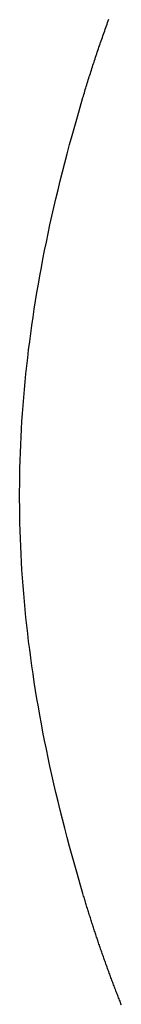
# Model space of a CAD drawing. Extents: x 987 to 2641, y 1244 to 2490.
# Tile 87 of 138: x 2477 to 2491, y 1832 to 1968. Entities that reach past the tile are written whole.
import ezdxf

# ---------------------------------------------------------------- set-up
doc = ezdxf.new("R2010")
doc.units = 0
doc.layers.add('KF_GRAVIS_8_REAR', color=7, linetype='CONTINUOUS')

# ---------------------------------------------------------------- blocks, each defined once
blk = doc.blocks.new('KF_GRAVIS_8_REAR')
at = {"layer": 'KF_GRAVIS_8_REAR'}
for points in [[(-28.362, -188.731, 0), (-28.2959, -188.511, 0), (-28.2295, -188.29, 0), (-28.1627, -188.069, 0), (-28.0955, -187.848, 0), (-28.0279, -187.626, 0), (-27.96, -187.404, 0), (-27.8917, -187.183, 0), (-27.8231, -186.96, 0), (-27.754, -186.738, 0), (-27.6847, -186.516, 0), (-27.6149, -186.293, 0), (-27.5448, -186.07, 0), (-27.4743, -185.847, 0), (-27.4034, -185.623, 0), (-27.3322, -185.4, 0), (-27.2606, -185.176, 0), (-27.1886, -184.953, 0), (-27.1163, -184.729, 0), (-27.0436, -184.504, 0), (-26.9705, -184.28, 0), (-26.8971, -184.056, 0), (-26.8233, -183.831, 0), (-26.7491, -183.606, 0), (-26.6746, -183.381, 0), (-26.5997, -183.156, 0), (-26.5244, -182.931, 0), (-26.4488, -182.706, 0), (-26.3728, -182.48, 0), (-26.2965, -182.255, 0), (-26.2197, -182.029, 0), (-26.1426, -181.803, 0), (-26.0652, -181.577, 0), (-25.9874, -181.351, 0), (-25.9092, -181.125, 0), (-25.8307, -180.899, 0), (-25.7518, -180.673, 0), (-25.6725, -180.446, 0), (-25.5928, -180.22, 0), (-25.5129, -179.993, 0), (-25.4325, -179.767, 0), (-25.3518, -179.54, 0), (-25.2707, -179.313, 0), (-25.1892, -179.086, 0), (-25.1074, -178.859, 0), (-25.0253, -178.633, 0), (-24.9427, -178.406, 0), (-24.8598, -178.179, 0), (-24.7766, -177.952, 0)], [(-28.362, -298.269, 0), (-28.7519, -296.952, 0), (-29.1311, -295.647, 0), (-29.5, -294.353, 0), (-29.8586, -293.07, 0), (-30.2071, -291.797, 0), (-30.5456, -290.534, 0), (-30.8744, -289.28, 0), (-31.1934, -288.036, 0), (-31.503, -286.801, 0), (-31.8031, -285.575, 0), (-32.0939, -284.358, 0), (-32.3756, -283.148, 0), (-32.6482, -281.946, 0), (-32.9119, -280.752, 0), (-33.1668, -279.566, 0), (-33.4129, -278.386, 0), (-33.6504, -277.213, 0), (-33.8794, -276.047, 0), (-34.0999, -274.887, 0), (-34.3121, -273.733, 0), (-34.516, -272.585, 0), (-34.7117, -271.443, 0), (-34.8993, -270.305, 0), (-35.0788, -269.173, 0), (-35.2504, -268.046, 0), (-35.414, -266.923, 0), (-35.5698, -265.805, 0), (-35.7178, -264.691, 0), (-35.8581, -263.581, 0), (-35.9907, -262.475, 0), (-36.1156, -261.372, 0), (-36.233, -260.272, 0), (-36.3428, -259.176, 0), (-36.4451, -258.082, 0), (-36.54, -256.991, 0), (-36.6274, -255.903, 0), (-36.7074, -254.817, 0), (-36.7801, -253.733, 0), (-36.8454, -252.651, 0), (-36.9034, -251.57, 0), (-36.9541, -250.491, 0), (-36.9975, -249.414, 0), (-37.0337, -248.337, 0), (-37.0626, -247.261, 0), (-37.0843, -246.186, 0), (-37.0987, -245.111, 0), (-37.106, -244.037, 0), (-37.106, -242.963, 0), (-37.0987, -241.889, 0), (-37.0843, -240.814, 0), (-37.0626, -239.739, 0), (-37.0337, -238.663, 0), (-36.9975, -237.586, 0), (-36.9541, -236.509, 0), (-36.9034, -235.43, 0), (-36.8454, -234.349, 0), (-36.7801, -233.267, 0), (-36.7074, -232.183, 0), (-36.6274, -231.097, 0), (-36.54, -230.009, 0), (-36.4451, -228.918, 0), (-36.3428, -227.824, 0), (-36.233, -226.728, 0), (-36.1156, -225.628, 0), (-35.9907, -224.525, 0), (-35.8581, -223.419, 0), (-35.7178, -222.309, 0), (-35.5698, -221.195, 0), (-35.414, -220.077, 0), (-35.2504, -218.954, 0), (-35.0788, -217.827, 0), (-34.8993, -216.695, 0), (-34.7117, -215.557, 0), (-34.516, -214.415, 0), (-34.3121, -213.267, 0), (-34.0999, -212.113, 0), (-33.8794, -210.953, 0), (-33.6504, -209.787, 0), (-33.4129, -208.614, 0), (-33.1668, -207.434, 0), (-32.9119, -206.248, 0), (-32.6482, -205.054, 0), (-32.3756, -203.852, 0), (-32.0939, -202.642, 0), (-31.8031, -201.425, 0), (-31.503, -200.199, 0), (-31.1934, -198.964, 0), (-30.8744, -197.72, 0), (-30.5456, -196.466, 0), (-30.2071, -195.203, 0), (-29.8586, -193.93, 0), (-29.5, -192.647, 0), (-29.1311, -191.353, 0), (-28.7519, -190.048, 0), (-28.362, -188.731, 0)], [(-23.0393, -313.581, 0), (-23.1046, -313.417, 0), (-23.1697, -313.254, 0), (-23.2346, -313.09, 0), (-23.2992, -312.927, 0), (-23.3636, -312.764, 0), (-23.4278, -312.601, 0), (-23.4917, -312.438, 0), (-23.5554, -312.275, 0), (-23.6188, -312.112, 0), (-23.6821, -311.949, 0), (-23.7451, -311.787, 0), (-23.8078, -311.625, 0), (-23.8704, -311.462, 0), (-23.9326, -311.3, 0), (-23.9947, -311.138, 0), (-24.0565, -310.976, 0), (-24.1181, -310.814, 0), (-24.1795, -310.653, 0), (-24.2406, -310.491, 0), (-24.3015, -310.33, 0), (-24.3622, -310.168, 0), (-24.4226, -310.007, 0), (-24.4828, -309.846, 0), (-24.5427, -309.685, 0), (-24.6024, -309.525, 0), (-24.6619, -309.364, 0), (-24.7212, -309.204, 0), (-24.7802, -309.043, 0), (-24.839, -308.883, 0), (-24.8975, -308.723, 0), (-24.9558, -308.564, 0), (-25.0139, -308.404, 0), (-25.0717, -308.245, 0), (-25.1293, -308.085, 0), (-25.1867, -307.926, 0), (-25.2438, -307.767, 0), (-25.3007, -307.608, 0), (-25.3574, -307.45, 0), (-25.4138, -307.291, 0), (-25.4701, -307.133, 0), (-25.5263, -306.974, 0), (-25.5824, -306.815, 0), (-25.6384, -306.656, 0), (-25.6944, -306.496, 0), (-25.7502, -306.337, 0), (-25.806, -306.177, 0), (-25.8616, -306.017, 0), (-25.9172, -305.857, 0), (-25.9726, -305.696, 0), (-26.028, -305.535, 0), (-26.0833, -305.375, 0), (-26.1385, -305.213, 0), (-26.1936, -305.052, 0), (-26.2486, -304.891, 0), (-26.3035, -304.729, 0), (-26.3583, -304.567, 0), (-26.413, -304.405, 0), (-26.4676, -304.242, 0), (-26.5221, -304.08, 0), (-26.5765, -303.917, 0), (-26.6308, -303.754, 0), (-26.685, -303.591, 0), (-26.739, -303.427, 0), (-26.793, -303.264, 0), (-26.8469, -303.1, 0), (-26.9007, -302.936, 0), (-26.9544, -302.772, 0), (-27.008, -302.608, 0), (-27.0614, -302.443, 0), (-27.1148, -302.278, 0), (-27.168, -302.113, 0), (-27.2212, -301.948, 0), (-27.2742, -301.783, 0), (-27.3272, -301.617, 0), (-27.38, -301.452, 0), (-27.4327, -301.286, 0), (-27.4853, -301.12, 0), (-27.5378, -300.953, 0), (-27.5902, -300.787, 0), (-27.6424, -300.62, 0), (-27.6946, -300.453, 0), (-27.7466, -300.286, 0), (-27.7985, -300.119, 0), (-27.8503, -299.952, 0), (-27.902, -299.784, 0), (-27.9536, -299.617, 0), (-28.0051, -299.449, 0), (-28.0564, -299.281, 0), (-28.1076, -299.113, 0), (-28.1587, -298.944, 0), (-28.2097, -298.776, 0), (-28.2606, -298.607, 0), (-28.3114, -298.438, 0), (-28.362, -298.269, 0)]]:
    blk.add_polyline3d(points, dxfattribs=at)

msp = doc.modelspace()

# ---------------------------------------------------------------- block references
at = {"layer": 'KF_GRAVIS_8_REAR'}
msp.add_blockref('KF_GRAVIS_8_REAR', (2514.02, 2145.91), dxfattribs=at)

doc.saveas('drawing.dxf')
